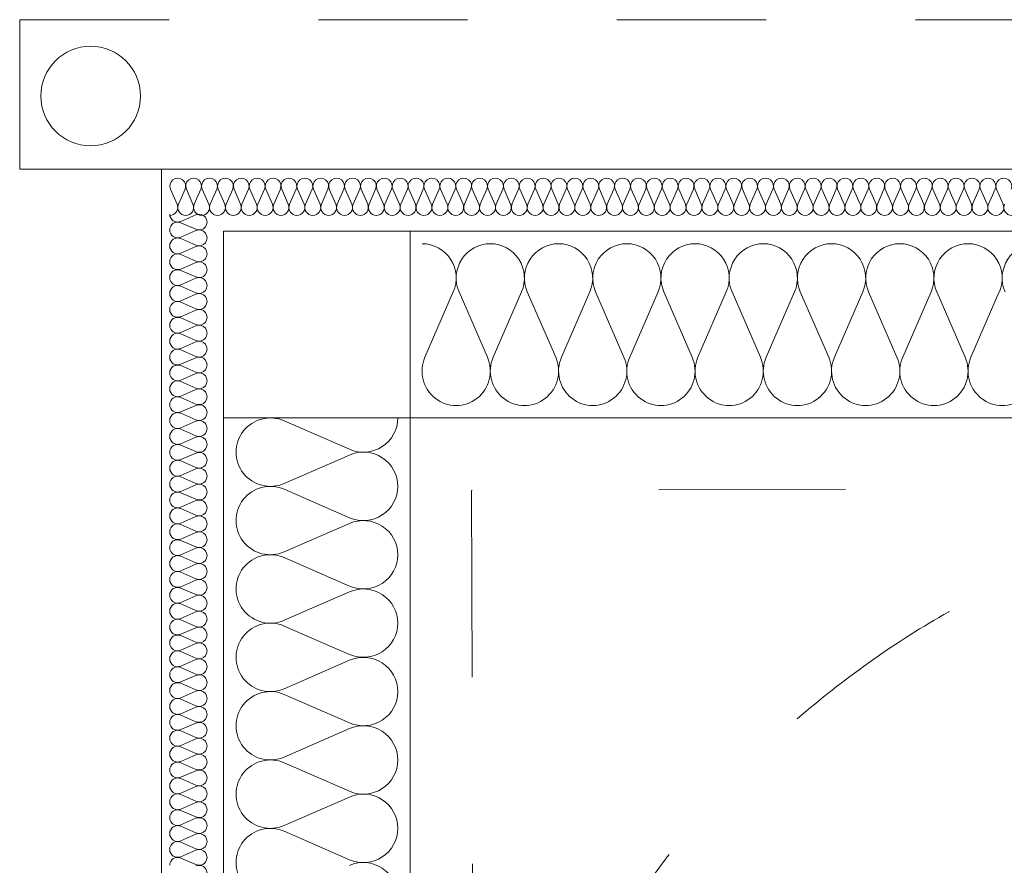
# Model space of a CAD drawing. Header units: millimetres. Extents: x 204754 to 495640, y -178579 to -98814.
# Tile 50 of 179: x 219020 to 219811, y -122793 to -122114. Entities that reach past the tile are written whole.
import ezdxf

# ---------------------------------------------------------------- set-up
doc = ezdxf.new("R2010")
doc.units = ezdxf.units.MM
doc.header["$MEASUREMENT"] = 0
doc.linetypes.add('Dashed', pattern=[300, 150, -150])
doc.linetypes.add('Przerywana', pattern=[240, 120, -120])
doc.layers.get('0').update_dxf_attribs({"color": 252, "lineweight": 5})
for name, color, linetype, lineweight in [('2D - Rysunki i Obrazki_Nr_pióra__47', 252, 'Continuous', 5), ('Nowe_320-W Umeblowanie_Nr_pióra__103', 252, 'Continuous', 5), ('Nowe_320-W Umeblowanie_Nr_pióra__181', 252, 'Continuous', 5), ('Nowe_820-G Rysunki Obrazki_Nr_pióra__1', 252, 'Continuous', 5), ('Nowe_820-G Rysunki Obrazki_Nr_pióra__103', 252, 'Continuous', 5), ('Nowe_820-G Rysunki Obrazki_Nr_pióra__27', 252, 'Continuous', 5), ('Nowe_820-G Rysunki Obrazki_Nr_pióra__84', 252, 'Continuous', 5)]:
    doc.layers.add(name, color=color, linetype=linetype, lineweight=lineweight)

# ---------------------------------------------------------------- blocks, each defined once
blk = doc.blocks.new('podkład 20251118')
at = {"layer": '2D - Rysunki i Obrazki_Nr_pióra__47', "color": 252, "linetype": 'Dashed', "lineweight": 5}
for p, q in [((220883.31, -122488.51), (219382.87, -122492.21)), ((219382.87, -122492.21), (219386.58, -123994.63))]:
    blk.add_line(p, q, dxfattribs=at)
blk.add_circle((220135.81, -123242.8), 750.22, dxfattribs=at)
at = {"layer": 'Nowe_320-W Umeblowanie_Nr_pióra__103', "color": 252, "linetype": 'Continuous', "lineweight": 5}
for p, q in [((219345.35, -122385.26), (219368.17, -122332.74)), ((219372.78, -122332.74), (219395.59, -122385.26)), ((219400.2, -122385.26), (219423.02, -122332.74)), ((219427.63, -122332.74), (219450.44, -122385.26)), ((219455.05, -122385.26), (219477.87, -122332.74)), ((219482.47, -122332.74), (219505.29, -122385.26)), ((219509.9, -122385.26), (219532.71, -122332.74)), ((219537.32, -122332.74), (219560.14, -122385.26)), ((219564.75, -122385.26), (219587.56, -122332.74)), ((219592.17, -122332.74), (219614.99, -122385.26)), ((219619.59, -122385.26), (219642.41, -122332.74)), ((219647.02, -122332.74), (219669.83, -122385.26)), ((219674.44, -122385.26), (219697.26, -122332.74)), ((219701.87, -122332.74), (219724.68, -122385.26)), ((219729.29, -122385.26), (219752.11, -122332.74)), ((219756.71, -122332.74), (219779.53, -122385.26)), ((219784.14, -122385.26), (219806.96, -122332.74)), ((219232.27, -122436.31), (219284.79, -122459.17)), ((219284.79, -122463.79), (219232.27, -122486.65)), ((219232.27, -122491.27), (219284.79, -122514.13)), ((219284.79, -122518.75), (219232.27, -122541.61)), ((219232.27, -122546.22), (219284.79, -122569.09)), ((219284.79, -122573.7), (219232.27, -122596.56)), ((219232.27, -122601.18), (219284.79, -122624.04)), ((219284.79, -122628.66), (219232.27, -122651.52)), ((219232.27, -122656.14), (219284.79, -122679)), ((219284.79, -122683.62), (219232.27, -122706.48)), ((219232.27, -122711.1), (219284.79, -122733.96)), ((219284.79, -122738.58), (219232.27, -122761.44)), ((219232.27, -122766.05), (219284.79, -122788.92))]:
    blk.add_line(p, q, dxfattribs=at)
at = {"layer": 'Nowe_320-W Umeblowanie_Nr_pióra__103', "color": 252, "linetype": 'Continuous', "lineweight": 5, "extrusion": (0, 0, -1)}
for centre, major_axis, ratio, start_param, end_param in [((219343.05, -122321.65), (0, 27.65), 0.991894, 0, 1.98359), ((219397.9, -122321.65), (0, 27.65), 0.991894, 4.299596, 6.283185), ((219397.9, -122321.65), (0, 27.65), 0.991894, 0, 1.98359), ((219452.75, -122321.65), (0, 27.65), 0.991894, 4.299596, 6.283185), ((219452.75, -122321.65), (0, 27.65), 0.991894, 0, 1.98359), ((219507.59, -122321.65), (0, 27.65), 0.991894, 4.299596, 6.283185), ((219507.59, -122321.65), (0, 27.65), 0.991894, 0, 1.98359), ((219562.44, -122321.65), (0, 27.65), 0.991894, 4.299596, 6.283185), ((219562.44, -122321.65), (0, 27.65), 0.991894, 0, 1.98359), ((219617.29, -122321.65), (0, 27.65), 0.991894, 4.299596, 6.283185), ((219617.29, -122321.65), (0, 27.65), 0.991894, 0, 1.98359), ((219672.14, -122321.65), (0, 27.65), 0.991894, 4.299596, 6.283185), ((219672.14, -122321.65), (0, 27.65), 0.991894, 0, 1.98359), ((219726.99, -122321.65), (0, 27.65), 0.991894, 4.299596, 6.283185), ((219726.99, -122321.65), (0, 27.65), 0.991894, 0, 1.98359), ((219781.83, -122321.65), (0, 27.65), 0.991894, 4.299596, 6.283185), ((219781.84, -122321.65), (0, 27.65), 0.991894, 0, 1.98359), ((219836.68, -122321.65), (0, 27.65), 0.991894, 4.299596, 6.283185), ((219370.47, -122396.35), (0, 27.65), 0.991894, 1.158002, 5.125182), ((219425.32, -122396.35), (0, 27.65), 0.991894, 1.158002, 5.125182), ((219480.17, -122396.35), (0, 27.65), 0.991894, 1.158002, 5.125182), ((219535.02, -122396.35), (0, 27.65), 0.991894, 1.158002, 5.125182), ((219589.87, -122396.35), (0, 27.65), 0.991894, 1.158002, 5.125182), ((219644.71, -122396.35), (0, 27.65), 0.991894, 1.158002, 5.125182), ((219699.56, -122396.35), (0, 27.65), 0.991894, 1.158002, 5.125182), ((219754.41, -122396.35), (0, 27.65), 0.991894, 1.158002, 5.125182), ((219809.26, -122396.35), (0, 27.65), 0.991894, 1.158002, 5.125182), ((219221.17, -122461.48), (27.65, 0), 0.993872, 1.158002, 5.125182), ((219295.88, -122434), (27.65, 0), 0.993872, 0, 1.98359), ((219295.88, -122488.96), (-27.65, 0), 0.993872, 1.158003, 3.141593), ((219221.17, -122516.44), (27.65, 0), 0.993872, 1.158002, 5.125182), ((219295.88, -122488.96), (27.65, 0), 0.993872, 0, 1.98359), ((219295.88, -122543.92), (-27.65, 0), 0.993872, 1.158003, 3.141593), ((219221.17, -122571.39), (-27.65, 0), 0.993872, 4.299595, 8.266775), ((219295.88, -122543.92), (27.65, 0), 0.993872, 0, 1.98359), ((219295.88, -122598.87), (-27.65, 0), 0.993872, 1.158003, 3.141593), ((219221.17, -122626.35), (27.65, 0), 0.993872, 1.158002, 5.125182), ((219295.88, -122598.87), (27.65, 0), 0.993872, 0, 1.98359), ((219295.88, -122653.83), (-27.65, 0), 0.993872, 1.158003, 3.141593), ((219221.17, -122681.31), (27.65, 0), 0.993872, 1.158002, 5.125182), ((219295.88, -122653.83), (27.65, 0), 0.993872, 0, 1.98359), ((219295.88, -122708.79), (-27.65, 0), 0.993872, 1.158003, 3.141593), ((219221.17, -122736.27), (-27.65, 0), 0.993872, 4.299595, 8.266775), ((219295.88, -122708.79), (27.65, 0), 0.993872, 0, 1.98359), ((219295.88, -122763.75), (-27.65, 0), 0.993872, 1.158003, 3.141593), ((219221.17, -122791.22), (27.65, 0), 0.993872, 1.158002, 5.125182), ((219295.88, -122763.75), (27.65, 0), 0.993872, 0, 1.98359), ((219295.88, -122818.7), (-27.65, 0), 0.993872, 1.158003, 3.141593)]:
    blk.add_ellipse(centre, major_axis=major_axis, ratio=ratio, start_param=start_param, end_param=end_param, dxfattribs=at)
at = {"layer": 'Nowe_320-W Umeblowanie_Nr_pióra__181', "color": 252, "linetype": 'Continuous', "lineweight": 5}
for p, q in [((219146.17, -122262.3), (219140.86, -122250.18)), ((219152.55, -122250.18), (219147.24, -122262.3)), ((219158.93, -122262.3), (219153.62, -122250.18)), ((219165.32, -122250.18), (219160.01, -122262.3)), ((219171.7, -122262.3), (219166.39, -122250.18)), ((219178.08, -122250.18), (219172.77, -122262.3)), ((219184.47, -122262.3), (219179.15, -122250.18)), ((219190.85, -122250.18), (219185.54, -122262.3)), ((219197.23, -122262.3), (219191.92, -122250.18)), ((219203.61, -122250.18), (219198.3, -122262.3)), ((219210, -122262.3), (219204.69, -122250.18)), ((219216.38, -122250.18), (219211.07, -122262.3)), ((219222.76, -122262.3), (219217.45, -122250.18)), ((219229.15, -122250.18), (219223.84, -122262.3)), ((219235.53, -122262.3), (219230.22, -122250.18)), ((219241.91, -122250.18), (219236.6, -122262.3)), ((219248.29, -122262.3), (219242.98, -122250.18)), ((219254.68, -122250.18), (219249.37, -122262.3)), ((219261.06, -122262.3), (219255.75, -122250.18)), ((219267.44, -122250.18), (219262.13, -122262.3)), ((219273.83, -122262.3), (219268.52, -122250.18)), ((219280.21, -122250.18), (219274.9, -122262.3)), ((219286.59, -122262.3), (219281.28, -122250.18)), ((219292.97, -122250.18), (219287.66, -122262.3)), ((219299.36, -122262.3), (219294.05, -122250.18)), ((219305.74, -122250.18), (219300.43, -122262.3)), ((219312.12, -122262.3), (219306.81, -122250.18)), ((219318.51, -122250.18), (219313.2, -122262.3)), ((219324.89, -122262.3), (219319.58, -122250.18)), ((219331.27, -122250.18), (219325.96, -122262.3)), ((219337.66, -122262.3), (219332.34, -122250.18)), ((219344.04, -122250.18), (219338.73, -122262.3)), ((219350.42, -122262.3), (219345.11, -122250.18)), ((219356.8, -122250.18), (219351.49, -122262.3)), ((219363.19, -122262.3), (219357.88, -122250.18)), ((219369.57, -122250.18), (219364.26, -122262.3)), ((219375.95, -122262.3), (219370.64, -122250.18)), ((219382.34, -122250.18), (219377.03, -122262.3)), ((219388.72, -122262.3), (219383.41, -122250.18)), ((219395.1, -122250.18), (219389.79, -122262.3)), ((219401.48, -122262.3), (219396.17, -122250.18)), ((219407.87, -122250.18), (219402.56, -122262.3)), ((219414.25, -122262.3), (219408.94, -122250.18)), ((219420.63, -122250.18), (219415.32, -122262.3)), ((219427.02, -122262.3), (219421.71, -122250.18)), ((219433.4, -122250.18), (219428.09, -122262.3)), ((219439.78, -122262.3), (219434.47, -122250.18)), ((219446.16, -122250.18), (219440.85, -122262.3)), ((219452.55, -122262.3), (219447.24, -122250.18)), ((219458.93, -122250.18), (219453.62, -122262.3)), ((219465.31, -122262.3), (219460, -122250.18)), ((219471.7, -122250.18), (219466.39, -122262.3)), ((219478.08, -122262.3), (219472.77, -122250.18)), ((219484.46, -122250.18), (219479.15, -122262.3)), ((219490.85, -122262.3), (219485.53, -122250.18)), ((219497.23, -122250.18), (219491.92, -122262.3)), ((219503.61, -122262.3), (219498.3, -122250.18)), ((219509.99, -122250.18), (219504.68, -122262.3)), ((219516.38, -122262.3), (219511.07, -122250.18)), ((219522.76, -122250.18), (219517.45, -122262.3)), ((219529.14, -122262.3), (219523.83, -122250.18)), ((219535.53, -122250.18), (219530.22, -122262.3)), ((219541.91, -122262.3), (219536.6, -122250.18)), ((219548.29, -122250.18), (219542.98, -122262.3)), ((219554.67, -122262.3), (219549.36, -122250.18)), ((219561.06, -122250.18), (219555.75, -122262.3)), ((219567.44, -122262.3), (219562.13, -122250.18)), ((219573.82, -122250.18), (219568.51, -122262.3)), ((219580.21, -122262.3), (219574.9, -122250.18)), ((219586.59, -122250.18), (219581.28, -122262.3)), ((219592.97, -122262.3), (219587.66, -122250.18)), ((219599.35, -122250.18), (219594.04, -122262.3)), ((219605.74, -122262.3), (219600.43, -122250.18)), ((219612.12, -122250.18), (219606.81, -122262.3)), ((219618.5, -122262.3), (219613.19, -122250.18)), ((219624.89, -122250.18), (219619.58, -122262.3)), ((219631.27, -122262.3), (219625.96, -122250.18)), ((219637.65, -122250.18), (219632.34, -122262.3)), ((219644.04, -122262.3), (219638.72, -122250.18)), ((219650.42, -122250.18), (219645.11, -122262.3)), ((219656.8, -122262.3), (219651.49, -122250.18)), ((219663.18, -122250.18), (219657.87, -122262.3)), ((219669.57, -122262.3), (219664.26, -122250.18)), ((219675.95, -122250.18), (219670.64, -122262.3)), ((219682.33, -122262.3), (219677.02, -122250.18)), ((219688.72, -122250.18), (219683.41, -122262.3)), ((219695.1, -122262.3), (219689.79, -122250.18)), ((219701.48, -122250.18), (219696.17, -122262.3)), ((219707.86, -122262.3), (219702.55, -122250.18)), ((219714.25, -122250.18), (219708.94, -122262.3)), ((219720.63, -122262.3), (219715.32, -122250.18)), ((219727.01, -122250.18), (219721.7, -122262.3)), ((219733.4, -122262.3), (219728.09, -122250.18)), ((219739.78, -122250.18), (219734.47, -122262.3)), ((219746.16, -122262.3), (219740.85, -122250.18)), ((219752.54, -122250.18), (219747.23, -122262.3)), ((219758.93, -122262.3), (219753.62, -122250.18)), ((219765.31, -122250.18), (219760, -122262.3)), ((219771.69, -122262.3), (219766.38, -122250.18)), ((219778.08, -122250.18), (219772.77, -122262.3)), ((219784.46, -122262.3), (219779.15, -122250.18)), ((219790.84, -122250.18), (219785.53, -122262.3)), ((219797.23, -122262.3), (219791.91, -122250.18)), ((219803.61, -122250.18), (219798.3, -122262.3)), ((219809.99, -122262.3), (219804.68, -122250.18)), ((219149.2, -122276.03), (219161.32, -122270.73)), ((219161.32, -122282.42), (219149.2, -122277.11)), ((219149.2, -122288.8), (219161.32, -122283.49)), ((219161.32, -122295.18), (219149.2, -122289.87)), ((219149.2, -122301.56), (219161.32, -122296.25)), ((219161.32, -122307.94), (219149.2, -122302.63)), ((219149.2, -122314.32), (219161.32, -122309.01)), ((219161.32, -122320.7), (219149.2, -122315.39)), ((219149.2, -122327.08), (219161.32, -122321.77)), ((219161.32, -122333.46), (219149.2, -122328.15)), ((219149.2, -122339.84), (219161.32, -122334.54)), ((219161.32, -122346.23), (219149.2, -122340.92)), ((219149.2, -122352.61), (219161.32, -122347.3)), ((219161.32, -122358.99), (219149.2, -122353.68)), ((219149.2, -122365.37), (219161.32, -122360.06)), ((219161.32, -122371.75), (219149.2, -122366.44)), ((219149.2, -122378.13), (219161.32, -122372.82)), ((219161.32, -122384.51), (219149.2, -122379.2)), ((219149.2, -122390.89), (219161.32, -122385.58)), ((219161.32, -122397.27), (219149.2, -122391.96)), ((219149.2, -122403.66), (219161.32, -122398.35)), ((219161.32, -122410.04), (219149.2, -122404.73)), ((219149.2, -122416.42), (219161.32, -122411.11)), ((219161.32, -122422.8), (219149.2, -122417.49)), ((219149.2, -122429.18), (219161.32, -122423.87)), ((219161.32, -122435.56), (219149.2, -122430.25)), ((219149.2, -122441.94), (219161.32, -122436.63)), ((219161.32, -122448.32), (219149.2, -122443.01)), ((219149.2, -122454.7), (219161.32, -122449.39)), ((219161.32, -122461.08), (219149.2, -122455.78)), ((219149.2, -122467.47), (219161.32, -122462.16)), ((219161.32, -122473.85), (219149.2, -122468.54)), ((219149.2, -122480.23), (219161.32, -122474.92)), ((219161.32, -122486.61), (219149.2, -122481.3)), ((219149.2, -122492.99), (219161.32, -122487.68)), ((219161.32, -122499.37), (219149.2, -122494.06)), ((219149.2, -122505.75), (219161.32, -122500.44)), ((219161.32, -122512.13), (219149.2, -122506.82)), ((219149.2, -122518.51), (219161.32, -122513.2)), ((219161.32, -122524.89), (219149.2, -122519.59)), ((219149.2, -122531.28), (219161.32, -122525.97)), ((219161.32, -122537.66), (219149.2, -122532.35)), ((219149.2, -122544.04), (219161.32, -122538.73)), ((219161.32, -122550.42), (219149.2, -122545.11)), ((219149.2, -122556.8), (219161.32, -122551.49)), ((219161.32, -122563.18), (219149.2, -122557.87)), ((219149.2, -122569.56), (219161.32, -122564.25)), ((219161.32, -122575.94), (219149.2, -122570.63)), ((219149.2, -122582.32), (219161.32, -122577.02)), ((219161.32, -122588.71), (219149.2, -122583.4)), ((219149.2, -122595.09), (219161.32, -122589.78)), ((219161.32, -122601.47), (219149.2, -122596.16)), ((219149.2, -122607.85), (219161.32, -122602.54)), ((219161.32, -122614.23), (219149.2, -122608.92)), ((219149.2, -122620.61), (219161.32, -122615.3)), ((219161.32, -122626.99), (219149.2, -122621.68)), ((219149.2, -122633.37), (219161.32, -122628.06)), ((219161.32, -122639.75), (219149.2, -122634.44)), ((219149.2, -122646.13), (219161.32, -122640.83)), ((219161.32, -122652.52), (219149.2, -122647.21)), ((219149.2, -122658.9), (219161.32, -122653.59)), ((219161.32, -122665.28), (219149.2, -122659.97)), ((219149.2, -122671.66), (219161.32, -122666.35)), ((219161.32, -122678.04), (219149.2, -122672.73)), ((219149.2, -122684.42), (219161.32, -122679.11)), ((219161.32, -122690.8), (219149.2, -122685.49)), ((219149.2, -122697.18), (219161.32, -122691.87)), ((219161.32, -122703.56), (219149.2, -122698.26)), ((219149.2, -122709.95), (219161.32, -122704.64)), ((219161.32, -122716.33), (219149.2, -122711.02)), ((219149.2, -122722.71), (219161.32, -122717.4)), ((219161.32, -122729.09), (219149.2, -122723.78)), ((219149.2, -122735.47), (219161.32, -122730.16)), ((219161.32, -122741.85), (219149.2, -122736.54)), ((219149.2, -122748.23), (219161.32, -122742.92)), ((219161.32, -122754.61), (219149.2, -122749.3)), ((219149.2, -122760.99), (219161.32, -122755.68)), ((219161.32, -122767.37), (219149.2, -122762.07)), ((219149.2, -122773.76), (219161.32, -122768.45)), ((219161.32, -122780.14), (219149.2, -122774.83)), ((219149.2, -122786.52), (219161.32, -122781.21)), ((219161.32, -122792.9), (219149.2, -122787.59))]:
    blk.add_line(p, q, dxfattribs=at)
at = {"layer": 'Nowe_320-W Umeblowanie_Nr_pióra__181', "color": 252, "linetype": 'Continuous', "lineweight": 5, "extrusion": (0, 0, -1)}
for centre, major_axis, ratio, start_param, end_param in [((219146.7, -122247.62), (0, 6.38), 0.999597, 4.299595, 8.266775), ((219159.47, -122247.62), (0, 6.38), 0.999597, 4.299595, 8.266775), ((219172.24, -122247.62), (0, 6.38), 0.999597, 4.299595, 8.266775), ((219185, -122247.62), (0, 6.38), 0.999597, 4.299595, 8.266775), ((219197.77, -122247.62), (0, 6.38), 0.999597, 4.299595, 8.266775), ((219210.53, -122247.62), (0, 6.38), 0.999597, 4.299595, 8.266775), ((219223.3, -122247.62), (0, 6.38), 0.999597, 4.299595, 8.266775), ((219236.06, -122247.62), (0, 6.38), 0.999597, 4.299595, 8.266775), ((219248.83, -122247.62), (0, 6.38), 0.999597, 4.299595, 8.266775), ((219261.6, -122247.62), (0, 6.38), 0.999597, 4.299595, 8.266775), ((219274.36, -122247.62), (0, 6.38), 0.999597, 4.299595, 8.266775), ((219287.13, -122247.62), (0, 6.38), 0.999597, 4.299595, 8.266775), ((219299.89, -122247.62), (0, 6.38), 0.999597, 4.299595, 8.266775), ((219312.66, -122247.62), (0, 6.38), 0.999597, 4.299595, 8.266775), ((219325.43, -122247.62), (0, 6.38), 0.999597, 4.299595, 8.266775), ((219338.19, -122247.62), (0, 6.38), 0.999597, 4.299595, 8.266775), ((219350.96, -122247.62), (0, 6.38), 0.999597, 4.299595, 8.266775), ((219363.72, -122247.62), (0, 6.38), 0.999597, 4.299595, 8.266775), ((219376.49, -122247.62), (0, 6.38), 0.999597, 4.299595, 8.266775), ((219389.25, -122247.62), (0, 6.38), 0.999597, 4.299595, 8.266775), ((219402.02, -122247.62), (0, 6.38), 0.999597, 4.299595, 8.266775), ((219414.79, -122247.62), (0, 6.38), 0.999597, 4.299595, 8.266775), ((219427.55, -122247.62), (0, 6.38), 0.999597, 4.299595, 8.266775), ((219440.32, -122247.62), (0, 6.38), 0.999597, 4.299595, 8.266775), ((219453.08, -122247.62), (0, 6.38), 0.999597, 4.299595, 8.266775), ((219465.85, -122247.62), (0, 6.38), 0.999597, 4.299595, 8.266775), ((219478.62, -122247.62), (0, 6.38), 0.999597, 4.299595, 8.266775), ((219491.38, -122247.62), (0, 6.38), 0.999597, 4.299595, 8.266775), ((219504.15, -122247.62), (0, 6.38), 0.999597, 4.299595, 8.266775), ((219516.91, -122247.62), (0, 6.38), 0.999597, 4.299595, 8.266775), ((219529.68, -122247.62), (0, 6.38), 0.999597, 4.299595, 8.266775), ((219542.44, -122247.62), (0, 6.38), 0.999597, 4.299595, 8.266775), ((219555.21, -122247.62), (0, 6.38), 0.999597, 4.299595, 8.266775), ((219567.98, -122247.62), (0, 6.38), 0.999597, 4.299595, 8.266775), ((219580.74, -122247.62), (0, 6.38), 0.999597, 4.299595, 8.266775), ((219593.51, -122247.62), (0, 6.38), 0.999597, 4.299595, 8.266775), ((219606.27, -122247.62), (0, 6.38), 0.999597, 4.299595, 8.266775), ((219619.04, -122247.62), (0, 6.38), 0.999597, 4.299595, 8.266775), ((219631.81, -122247.62), (0, 6.38), 0.999597, 4.299595, 8.266775), ((219644.57, -122247.62), (0, 6.38), 0.999597, 4.299595, 8.266775), ((219657.34, -122247.62), (0, 6.38), 0.999597, 4.299595, 8.266775), ((219670.1, -122247.62), (0, 6.38), 0.999597, 4.299595, 8.266775), ((219682.87, -122247.62), (0, 6.38), 0.999597, 4.299595, 8.266775), ((219695.63, -122247.62), (0, 6.38), 0.999597, 4.299595, 8.266775), ((219708.4, -122247.62), (0, 6.38), 0.999597, 4.299595, 8.266775), ((219721.17, -122247.62), (0, 6.38), 0.999597, 4.299595, 8.266775), ((219733.93, -122247.62), (0, 6.38), 0.999597, 4.299595, 8.266775), ((219746.7, -122247.62), (0, 6.38), 0.999597, 4.299595, 8.266775), ((219759.46, -122247.62), (0, 6.38), 0.999597, 4.299595, 8.266775), ((219772.23, -122247.62), (0, 6.38), 0.999597, 4.299595, 8.266775), ((219785, -122247.62), (0, 6.38), 0.999597, 4.299595, 8.266775), ((219797.76, -122247.62), (0, 6.38), 0.999597, 4.299595, 8.266775), ((219810.53, -122247.62), (0, 6.38), 0.999597, 4.299595, 8.266775), ((219140.32, -122264.86), (0, 6.38), 0.999597, 1.158003, 3.141593), ((219153.09, -122264.86), (0, 6.38), 0.999597, 3.141593, 5.125182), ((219153.09, -122264.86), (0, 6.38), 0.999597, 1.158003, 3.141593), ((219165.85, -122264.86), (0, 6.38), 0.999597, 3.141593, 5.125182), ((219165.85, -122264.86), (0, 6.38), 0.999597, 1.158003, 3.141593), ((219178.62, -122264.86), (0, 6.38), 0.999597, 3.141593, 5.125182), ((219178.62, -122264.86), (0, 6.38), 0.999597, 1.158003, 3.141593), ((219191.38, -122264.86), (0, 6.38), 0.999597, 3.141593, 5.125182), ((219191.38, -122264.86), (0, 6.38), 0.999597, 1.158003, 3.141593), ((219204.15, -122264.86), (0, 6.38), 0.999597, 3.141593, 5.125182), ((219204.15, -122264.86), (0, 6.38), 0.999597, 1.158003, 3.141593), ((219216.92, -122264.86), (0, 6.38), 0.999597, 3.141593, 5.125182), ((219216.92, -122264.86), (0, 6.38), 0.999597, 1.158003, 3.141593), ((219229.68, -122264.86), (0, 6.38), 0.999597, 3.141593, 5.125182), ((219229.68, -122264.86), (0, 6.38), 0.999597, 1.158003, 3.141593), ((219242.45, -122264.86), (0, 6.38), 0.999597, 3.141593, 5.125182), ((219242.45, -122264.86), (0, 6.38), 0.999597, 1.158003, 3.141593), ((219255.21, -122264.86), (0, 6.38), 0.999597, 3.141593, 5.125182), ((219255.21, -122264.86), (0, 6.38), 0.999597, 1.158003, 3.141593), ((219267.98, -122264.86), (0, 6.38), 0.999597, 3.141593, 5.125182), ((219267.98, -122264.86), (0, 6.38), 0.999597, 1.158003, 3.141593), ((219280.75, -122264.86), (0, 6.38), 0.999597, 3.141593, 5.125182), ((219280.75, -122264.86), (0, 6.38), 0.999597, 1.158003, 3.141593), ((219293.51, -122264.86), (0, 6.38), 0.999597, 3.141593, 5.125182), ((219293.51, -122264.86), (0, 6.38), 0.999597, 1.158003, 3.141593), ((219306.28, -122264.86), (0, 6.38), 0.999597, 3.141593, 5.125182), ((219306.28, -122264.86), (0, 6.38), 0.999597, 1.158003, 3.141593), ((219319.04, -122264.86), (0, 6.38), 0.999597, 3.141593, 5.125182), ((219319.04, -122264.86), (0, 6.38), 0.999597, 1.158003, 3.141593), ((219331.81, -122264.86), (0, 6.38), 0.999597, 3.141593, 5.125182), ((219331.81, -122264.86), (0, 6.38), 0.999597, 1.158003, 3.141593), ((219344.57, -122264.86), (0, 6.38), 0.999597, 3.141593, 5.125182), ((219344.57, -122264.86), (0, 6.38), 0.999597, 1.158003, 3.141593), ((219357.34, -122264.86), (0, 6.38), 0.999597, 3.141593, 5.125182), ((219357.34, -122264.86), (0, 6.38), 0.999597, 1.158003, 3.141593), ((219370.11, -122264.86), (0, 6.38), 0.999597, 3.141593, 5.125182), ((219370.11, -122264.86), (0, 6.38), 0.999597, 1.158003, 3.141593), ((219382.87, -122264.86), (0, 6.38), 0.999597, 3.141593, 5.125182), ((219382.87, -122264.86), (0, 6.38), 0.999597, 1.158003, 3.141593), ((219395.64, -122264.86), (0, 6.38), 0.999597, 3.141593, 5.125182), ((219395.64, -122264.86), (0, 6.38), 0.999597, 1.158003, 3.141593), ((219408.4, -122264.86), (0, 6.38), 0.999597, 3.141593, 5.125182), ((219408.4, -122264.86), (0, 6.38), 0.999597, 1.158003, 3.141593), ((219421.17, -122264.86), (0, 6.38), 0.999597, 3.141593, 5.125182), ((219421.17, -122264.86), (0, 6.38), 0.999597, 1.158003, 3.141593), ((219433.94, -122264.86), (0, 6.38), 0.999597, 3.141593, 5.125182), ((219433.94, -122264.86), (0, 6.38), 0.999597, 1.158003, 3.141593), ((219446.7, -122264.86), (0, 6.38), 0.999597, 3.141593, 5.125182), ((219446.7, -122264.86), (0, 6.38), 0.999597, 1.158003, 3.141593), ((219459.47, -122264.86), (0, 6.38), 0.999597, 3.141593, 5.125182), ((219459.47, -122264.86), (0, 6.38), 0.999597, 1.158003, 3.141593), ((219472.23, -122264.86), (0, 6.38), 0.999597, 3.141593, 5.125182), ((219472.23, -122264.86), (0, 6.38), 0.999597, 1.158003, 3.141593), ((219485, -122264.86), (0, 6.38), 0.999597, 3.141593, 5.125182), ((219485, -122264.86), (0, 6.38), 0.999597, 1.158003, 3.141593), ((219497.76, -122264.86), (0, 6.38), 0.999597, 3.141593, 5.125182), ((219497.76, -122264.86), (0, 6.38), 0.999597, 1.158003, 3.141593), ((219510.53, -122264.86), (0, 6.38), 0.999597, 3.141593, 5.125182), ((219510.53, -122264.86), (0, 6.38), 0.999597, 1.158003, 3.141593), ((219523.3, -122264.86), (0, 6.38), 0.999597, 3.141593, 5.125182), ((219523.3, -122264.86), (0, 6.38), 0.999597, 1.158003, 3.141593), ((219536.06, -122264.86), (0, 6.38), 0.999597, 3.141593, 5.125182), ((219536.06, -122264.86), (0, 6.38), 0.999597, 1.158003, 3.141593), ((219548.83, -122264.86), (0, 6.38), 0.999597, 3.141593, 5.125182), ((219548.83, -122264.86), (0, 6.38), 0.999597, 1.158003, 3.141593), ((219561.59, -122264.86), (0, 6.38), 0.999597, 3.141593, 5.125182), ((219561.59, -122264.86), (0, 6.38), 0.999597, 1.158003, 3.141593), ((219574.36, -122264.86), (0, 6.38), 0.999597, 3.141593, 5.125182), ((219574.36, -122264.86), (0, 6.38), 0.999597, 1.158003, 3.141593), ((219587.13, -122264.86), (0, 6.38), 0.999597, 3.141593, 5.125182), ((219587.13, -122264.86), (0, 6.38), 0.999597, 1.158003, 3.141593), ((219599.89, -122264.86), (0, 6.38), 0.999597, 3.141593, 5.125182), ((219599.89, -122264.86), (0, 6.38), 0.999597, 1.158003, 3.141593), ((219612.66, -122264.86), (0, 6.38), 0.999597, 3.141593, 5.125182), ((219612.66, -122264.86), (0, 6.38), 0.999597, 1.158003, 3.141593), ((219625.42, -122264.86), (0, 6.38), 0.999597, 3.141593, 5.125182), ((219625.42, -122264.86), (0, 6.38), 0.999597, 1.158003, 3.141593), ((219638.19, -122264.86), (0, 6.38), 0.999597, 3.141593, 5.125182), ((219638.19, -122264.86), (0, 6.38), 0.999597, 1.158003, 3.141593), ((219650.95, -122264.86), (0, 6.38), 0.999597, 3.141593, 5.125182), ((219650.95, -122264.86), (0, 6.38), 0.999597, 1.158003, 3.141593), ((219663.72, -122264.86), (0, 6.38), 0.999597, 3.141593, 5.125182), ((219663.72, -122264.86), (0, 6.38), 0.999597, 1.158003, 3.141593), ((219676.49, -122264.86), (0, 6.38), 0.999597, 3.141593, 5.125182), ((219676.49, -122264.86), (0, 6.38), 0.999597, 1.158003, 3.141593), ((219689.25, -122264.86), (0, 6.38), 0.999597, 3.141593, 5.125182), ((219689.25, -122264.86), (0, 6.38), 0.999597, 1.158003, 3.141593), ((219702.02, -122264.86), (0, 6.38), 0.999597, 3.141593, 5.125182), ((219702.02, -122264.86), (0, 6.38), 0.999597, 1.158003, 3.141593), ((219714.78, -122264.86), (0, 6.38), 0.999597, 3.141593, 5.125182), ((219714.78, -122264.86), (0, 6.38), 0.999597, 1.158003, 3.141593), ((219727.55, -122264.86), (0, 6.38), 0.999597, 3.141593, 5.125182), ((219727.55, -122264.86), (0, 6.38), 0.999597, 1.158003, 3.141593), ((219740.31, -122264.86), (0, 6.38), 0.999597, 3.141593, 5.125182), ((219740.32, -122264.86), (0, 6.38), 0.999597, 1.158003, 3.141593), ((219753.08, -122264.86), (0, 6.38), 0.999597, 3.141593, 5.125182), ((219753.08, -122264.86), (0, 6.38), 0.999597, 1.158003, 3.141593), ((219765.85, -122264.86), (0, 6.38), 0.999597, 3.141593, 5.125182), ((219765.85, -122264.86), (0, 6.38), 0.999597, 1.158003, 3.141593), ((219778.61, -122264.86), (0, 6.38), 0.999597, 3.141593, 5.125182), ((219778.61, -122264.86), (0, 6.38), 0.999597, 1.158003, 3.141593), ((219791.38, -122264.86), (0, 6.38), 0.999597, 3.141593, 5.125182), ((219791.38, -122264.86), (0, 6.38), 0.999597, 1.158003, 3.141593), ((219804.14, -122264.86), (0, 6.38), 0.999597, 3.141593, 5.125182), ((219804.14, -122264.86), (0, 6.38), 0.999597, 1.158003, 3.141593), ((219816.91, -122264.86), (0, 6.38), 0.999597, 3.141593, 5.125182), ((219146.64, -122270.19), (6.38, 0), 0.99989, 1.158004, 3.141593), ((219163.88, -122276.57), (6.38, 0), 0.99989, 4.299595, 8.266775), ((219146.64, -122282.95), (6.38, 0), 0.99989, 3.141593, 5.125182), ((219146.64, -122282.95), (6.38, 0), 0.99989, 1.158004, 3.141593), ((219163.88, -122289.33), (-6.38, 0), 0.99989, 1.158002, 5.125182), ((219146.64, -122295.71), (6.38, 0), 0.99989, 3.141593, 5.125182), ((219146.64, -122295.71), (6.38, 0), 0.99989, 1.158004, 3.141593), ((219163.88, -122302.09), (6.38, 0), 0.99989, 4.299595, 8.266775), ((219146.64, -122308.48), (6.38, 0), 0.99989, 3.141593, 5.125182), ((219146.64, -122308.48), (6.38, 0), 0.99989, 1.158004, 3.141593), ((219146.64, -122321.24), (6.38, 0), 0.99989, 3.141593, 5.125182), ((219163.88, -122314.86), (6.38, 0), 0.99989, 4.299595, 8.266775), ((219146.64, -122321.24), (6.38, 0), 0.99989, 1.158004, 3.141593), ((219163.88, -122327.62), (-6.38, 0), 0.99989, 1.158002, 5.125182), ((219146.64, -122334), (6.38, 0), 0.99989, 3.141593, 5.125182), ((219146.64, -122334), (6.38, 0), 0.99989, 1.158004, 3.141593), ((219163.88, -122340.38), (6.38, 0), 0.99989, 4.299595, 8.266775), ((219146.64, -122346.76), (6.38, 0), 0.99989, 3.141593, 5.125182), ((219163.88, -122353.14), (6.38, 0), 0.99989, 4.299595, 8.266775), ((219146.64, -122346.76), (6.38, 0), 0.99989, 1.158004, 3.141593), ((219146.64, -122359.52), (6.38, 0), 0.99989, 3.141593, 5.125182), ((219146.64, -122359.52), (6.38, 0), 0.99989, 1.158004, 3.141593), ((219163.88, -122365.9), (-6.38, 0), 0.99989, 1.158002, 5.125182), ((219146.64, -122372.29), (6.38, 0), 0.99989, 3.141593, 5.125182), ((219146.64, -122372.29), (6.38, 0), 0.99989, 1.158004, 3.141593), ((219163.88, -122378.67), (6.38, 0), 0.99989, 4.299595, 8.266775), ((219146.64, -122385.05), (6.38, 0), 0.99989, 3.141593, 5.125182), ((219146.64, -122385.05), (6.38, 0), 0.99989, 1.158004, 3.141593), ((219163.88, -122391.43), (6.38, 0), 0.99989, 4.299595, 8.266775), ((219146.64, -122397.81), (6.38, 0), 0.99989, 3.141593, 5.125182), ((219146.64, -122397.81), (6.38, 0), 0.99989, 1.158004, 3.141593), ((219163.88, -122404.19), (-6.38, 0), 0.99989, 1.158002, 5.125182), ((219146.64, -122410.57), (6.38, 0), 0.99989, 3.141593, 5.125182), ((219146.64, -122410.57), (6.38, 0), 0.99989, 1.158004, 3.141593), ((219146.64, -122423.33), (6.38, 0), 0.99989, 3.141593, 5.125182), ((219163.88, -122416.95), (6.38, 0), 0.99989, 4.299595, 8.266775), ((219146.64, -122423.33), (6.38, 0), 0.99989, 1.158004, 3.141593), ((219163.88, -122429.72), (6.38, 0), 0.99989, 4.299595, 8.266775), ((219146.64, -122436.1), (6.38, 0), 0.99989, 3.141593, 5.125182), ((219146.64, -122436.1), (6.38, 0), 0.99989, 1.158004, 3.141593), ((219163.88, -122442.48), (-6.38, 0), 0.99989, 1.158002, 5.125182), ((219146.64, -122448.86), (6.38, 0), 0.99989, 3.141593, 5.125182), ((219146.64, -122448.86), (6.38, 0), 0.99989, 1.158004, 3.141593), ((219163.88, -122455.24), (6.38, 0), 0.99989, 4.299595, 8.266775), ((219146.64, -122461.62), (6.38, 0), 0.99989, 3.141593, 5.125182), ((219146.64, -122461.62), (6.38, 0), 0.99989, 1.158004, 3.141593), ((219163.88, -122468), (6.38, 0), 0.99989, 4.299595, 8.266775), ((219146.64, -122474.38), (6.38, 0), 0.99989, 3.141593, 5.125182), ((219146.64, -122474.38), (6.38, 0), 0.99989, 1.158004, 3.141593), ((219146.64, -122487.14), (6.38, 0), 0.99989, 3.141593, 5.125182), ((219163.88, -122480.76), (-6.38, 0), 0.99989, 1.158002, 5.125182), ((219146.64, -122487.14), (6.38, 0), 0.99989, 1.158004, 3.141593), ((219163.88, -122493.53), (6.38, 0), 0.99989, 4.299595, 8.266775), ((219146.64, -122499.91), (6.38, 0), 0.99989, 3.141593, 5.125182), ((219146.64, -122499.91), (6.38, 0), 0.99989, 1.158004, 3.141593), ((219163.88, -122506.29), (6.38, 0), 0.99989, 4.299595, 8.266775), ((219146.64, -122512.67), (6.38, 0), 0.99989, 3.141593, 5.125182), ((219163.88, -122519.05), (-6.38, 0), 0.99989, 1.158002, 5.125182), ((219146.64, -122512.67), (6.38, 0), 0.99989, 1.158004, 3.141593), ((219146.64, -122525.43), (6.38, 0), 0.99989, 3.141593, 5.125182), ((219146.64, -122525.43), (6.38, 0), 0.99989, 1.158004, 3.141593), ((219163.88, -122531.81), (6.38, 0), 0.99989, 4.299595, 8.266775), ((219146.64, -122538.19), (6.38, 0), 0.99989, 3.141593, 5.125182), ((219146.64, -122538.19), (6.38, 0), 0.99989, 1.158004, 3.141593), ((219146.64, -122550.95), (6.38, 0), 0.99989, 3.141593, 5.125182), ((219163.88, -122544.57), (6.38, 0), 0.99989, 4.299595, 8.266775), ((219146.64, -122550.96), (6.38, 0), 0.99989, 1.158004, 3.141593), ((219163.88, -122557.34), (-6.38, 0), 0.99989, 1.158002, 5.125182), ((219146.64, -122563.72), (6.38, 0), 0.99989, 3.141593, 5.125182), ((219146.64, -122563.72), (6.38, 0), 0.99989, 1.158004, 3.141593), ((219163.88, -122570.1), (6.38, 0), 0.99989, 4.299595, 8.266775), ((219146.64, -122576.48), (6.38, 0), 0.99989, 3.141593, 5.125182), ((219163.88, -122582.86), (-6.38, 0), 0.99989, 1.158002, 5.125182), ((219146.64, -122576.48), (6.38, 0), 0.99989, 1.158004, 3.141593), ((219146.64, -122589.24), (6.38, 0), 0.99989, 3.141593, 5.125182), ((219146.64, -122589.24), (6.38, 0), 0.99989, 1.158004, 3.141593), ((219163.88, -122595.62), (-6.38, 0), 0.99989, 1.158002, 5.125182), ((219146.64, -122602), (6.38, 0), 0.99989, 3.141593, 5.125182), ((219146.64, -122602), (6.38, 0), 0.99989, 1.158004, 3.141593), ((219163.88, -122608.38), (6.38, 0), 0.99989, 4.299595, 8.266775), ((219146.64, -122614.77), (6.38, 0), 0.99989, 3.141593, 5.125182), ((219146.64, -122614.77), (6.38, 0), 0.99989, 1.158004, 3.141593), ((219163.88, -122621.15), (-6.38, 0), 0.99989, 1.158002, 5.125182), ((219146.64, -122627.53), (6.38, 0), 0.99989, 3.141593, 5.125182), ((219146.64, -122627.53), (6.38, 0), 0.99989, 1.158004, 3.141593), ((219163.88, -122633.91), (-6.38, 0), 0.99989, 1.158002, 5.125182), ((219146.64, -122640.29), (6.38, 0), 0.99989, 3.141593, 5.125182), ((219146.64, -122640.29), (6.38, 0), 0.99989, 1.158004, 3.141593), ((219146.64, -122653.05), (6.38, 0), 0.99989, 3.141593, 5.125182), ((219163.88, -122646.67), (6.38, 0), 0.99989, 4.299595, 8.266775), ((219146.64, -122653.05), (6.38, 0), 0.99989, 1.158004, 3.141593), ((219163.88, -122659.43), (-6.38, 0), 0.99989, 1.158002, 5.125182), ((219146.64, -122665.81), (6.38, 0), 0.99989, 3.141593, 5.125182), ((219146.64, -122665.81), (6.38, 0), 0.99989, 1.158004, 3.141593), ((219163.88, -122672.19), (-6.38, 0), 0.99989, 1.158002, 5.125182), ((219146.64, -122678.58), (6.38, 0), 0.99989, 3.141593, 5.125182), ((219146.64, -122678.58), (6.38, 0), 0.99989, 1.158004, 3.141593), ((219163.88, -122684.96), (6.38, 0), 0.99989, 4.299595, 8.266775), ((219146.64, -122691.34), (6.38, 0), 0.99989, 3.141593, 5.125182), ((219146.64, -122691.34), (-6.38, 0), 0.99989, 4.299596, 6.283185), ((219163.88, -122697.72), (-6.38, 0), 0.99989, 1.158002, 5.125182), ((219146.64, -122704.1), (6.38, 0), 0.99989, 3.141593, 5.125182), ((219146.64, -122704.1), (6.38, 0), 0.99989, 1.158004, 3.141593), ((219146.64, -122716.86), (6.38, 0), 0.99989, 3.141593, 5.125182), ((219163.88, -122710.48), (-6.38, 0), 0.99989, 1.158002, 5.125182), ((219146.64, -122716.86), (6.38, 0), 0.99989, 1.158004, 3.141593), ((219163.88, -122723.24), (6.38, 0), 0.99989, 4.299595, 8.266775), ((219146.64, -122729.62), (6.38, 0), 0.99989, 3.141593, 5.125182), ((219146.64, -122729.62), (-6.38, 0), 0.99989, 4.299596, 6.283185), ((219163.88, -122736.01), (-6.38, 0), 0.99989, 1.158002, 5.125182), ((219146.64, -122742.39), (6.38, 0), 0.99989, 3.141593, 5.125182), ((219163.88, -122748.77), (-6.38, 0), 0.99989, 1.158002, 5.125182), ((219146.64, -122742.39), (6.38, 0), 0.99989, 1.158004, 3.141593), ((219146.64, -122755.15), (6.38, 0), 0.99989, 3.141593, 5.125182), ((219146.64, -122755.15), (6.38, 0), 0.99989, 1.158004, 3.141593), ((219163.88, -122761.53), (6.38, 0), 0.99989, 4.299595, 8.266775), ((219146.64, -122767.91), (6.38, 0), 0.99989, 3.141593, 5.125182), ((219146.64, -122767.91), (6.38, 0), 0.99989, 1.158004, 3.141593), ((219163.88, -122774.29), (-6.38, 0), 0.99989, 1.158002, 5.125182), ((219146.64, -122780.67), (6.38, 0), 0.99989, 3.141593, 5.125182), ((219146.64, -122780.67), (6.38, 0), 0.99989, 1.158004, 3.141593), ((219163.88, -122787.05), (-6.38, 0), 0.99989, 1.158002, 5.125182), ((219146.64, -122793.43), (6.38, 0), 0.99989, 3.141593, 5.125182), ((219163.88, -122799.82), (6.38, 0), 0.99989, 4.299595, 8.266775)]:
    blk.add_ellipse(centre, major_axis=major_axis, ratio=ratio, start_param=start_param, end_param=end_param, dxfattribs=at)
at = {"layer": 'Nowe_820-G Rysunki Obrazki_Nr_pióra__1', "color": 252, "linetype": 'Continuous', "lineweight": 5}
for p, q in [((219183.58, -122284), (219183.58, -124137.68)), ((219183.58, -122284), (219183.58, -122434)), ((219333.53, -122284), (219183.58, -122284)), ((219333.53, -122434), (219333.53, -122284)), ((219333.53, -122284), (220933.64, -122284)), ((219183.58, -122434), (219333.53, -122434)), ((219333.53, -122434), (219333.53, -126218.44)), ((219333.53, -122434), (220933.64, -122434))]:
    blk.add_line(p, q, dxfattribs=at)
at = {"layer": 'Nowe_820-G Rysunki Obrazki_Nr_pióra__103', "color": 252, "linetype": 'Przerywana', "lineweight": 5}
for p, q in [((219019.69, -122114), (219019.69, -122234.04)), ((219019.69, -122114), (221133.6, -122114)), ((219019.69, -122234.04), (219152.6, -122234.04))]:
    blk.add_line(p, q, dxfattribs=at)
at = {"layer": 'Nowe_820-G Rysunki Obrazki_Nr_pióra__27', "color": 252, "linetype": 'Continuous', "lineweight": 5}
for q in [(219133.58, -126100.42), (221133.69, -122234)]:
    blk.add_line((219133.58, -122234), q, dxfattribs=at)
at = {"layer": 'Nowe_820-G Rysunki Obrazki_Nr_pióra__84', "color": 252, "linetype": 'Continuous', "lineweight": 5}
blk.add_circle((219076.69, -122175.33), 40, dxfattribs=at)

msp = doc.modelspace()

# ---------------------------------------------------------------- block references
msp.add_blockref('podkład 20251118', (0, 0))

doc.saveas('drawing.dxf')
